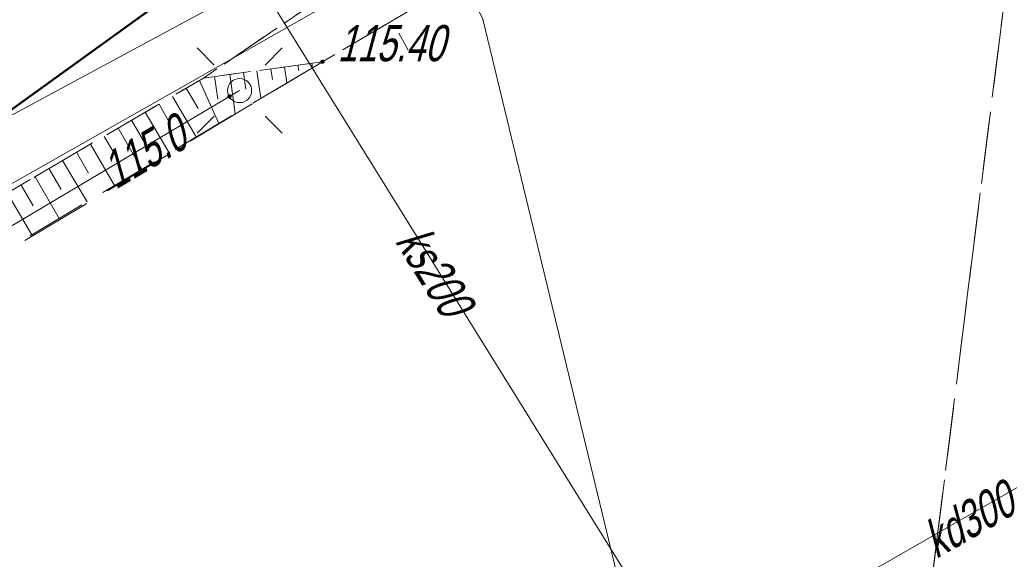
# Model space of a CAD drawing. Extents: x 7463256 to 7464485, y 5957341 to 5958260.
# Tile 239 of 256: x 7464244 to 7464264, y 5957934 to 5957945. Entities that reach past the tile are written whole.
import ezdxf

# ---------------------------------------------------------------- set-up
doc = ezdxf.new("R2010")
doc.units = 0
doc.header["$MEASUREMENT"] = 0
for name, pattern in [('1.5_0.5', [2, 1.5, -0.5]), ('218-500', [1, 0.5, -0.5]), ('l219_500', [0]), ('mz1.0_0.5', [1.5, 1, -0.5]), ('mz1.25_0.5', [1.75, 1.25, -0.5])]:
    doc.linetypes.add(name, pattern=pattern)
doc.layers.get('0').update_dxf_attribs({"color": 2, "linetype": 'CONTINUOUS', "lineweight": 5})
for name, color, linetype in [('000 Inne (niezydentyfikowane)', 7, 'CONTINUOUS'), ('218-Granica użytku', 7, 'CONTINUOUS'), ('219-Linia granicy', 7, 'CONTINUOUS'), ('chodnik (powierzchnia)', 7, 'CONTINUOUS'), ('latarnia na słupie lub maszcie (punkt)', 7, 'CONTINUOUS'), ('plac (powierzchnia)', 7, 'CONTINUOUS'), ('przewód elektroenergetyczny (linia)', 7, 'CONTINUOUS'), ('przewód gazowy (linia)', 7, 'CONTINUOUS'), ('przewód kanalizacyjny (linia)', 7, 'CONTINUOUS'), ('przewód kanalizacyjny (linia)-Atr1', 7, 'CONTINUOUS'), ('przewód telekomunikacyjny (linia)', 7, 'CONTINUOUS'), ('punkt o określonej wysokości (sieć elektroenergetyczna)', 7, 'CONTINUOUS'), ('punkt o określonej wysokości (sieć elektroenergetyczna)-Atr2', 7, 'CONTINUOUS'), ('punkt wysokościowy sztuczny', 7, 'CONTINUOUS'), ('punkt wysokościowy sztuczny-Atr2', 7, 'CONTINUOUS'), ('skarpa nieumocniona (powierzchnia)', 7, 'CONTINUOUS'), ('słup (punkt)', 7, 'CONTINUOUS'), ('trawnik (powierzchnia)', 7, 'CONTINUOUS')]:
    doc.layers.add(name, color=color, linetype=linetype)
doc.layers.add('___PROJLSN', color=1, linetype='CONTINUOUS', lineweight=100)
doc.styles.get("Standard").update_dxf_attribs({"font": 'txt', "width": 0.75})

# ---------------------------------------------------------------- blocks, each defined once
blk = doc.blocks.new('PW01')
at = {"linetype": 'Continuous', "lineweight": 13}
h = blk.add_hatch(color=0, dxfattribs=at)
edge = h.paths.add_edge_path()
edge.add_arc((0, 0), 0.045, 0, 360)
blk = doc.blocks.new('SM04')
at = {"color": 0, "linetype": 'Continuous', "lineweight": 13}
blk.add_circle((0, 0), 0.25, dxfattribs=at)
blk = doc.blocks.new('SM011')
at = {"color": 0, "linetype": 'Continuous', "lineweight": 13}
for p, q in [((-0.53, 0.531), (-0.883, 0.884)), ((0.531, 0.531), (0.884, 0.884)), ((-0.53, -0.53), (-0.883, -0.883)), ((0.531, -0.53), (0.884, -0.883))]:
    blk.add_line(p, q, dxfattribs=at)
blk = doc.blocks.new('PW02')
at = {"linetype": 'Continuous', "lineweight": 13}
h = blk.add_hatch(color=0, dxfattribs=at)
edge = h.paths.add_edge_path()
edge.add_arc((0, 0), 0.045, 0, 360)

msp = doc.modelspace()

# ---------------------------------------------------------------- linework, layer by layer
at = {"layer": '000 Inne (niezydentyfikowane)', "color": 7, "linetype": 'Continuous', "lineweight": 13}
for p, q in [((7464249.37, 5957944.06), (7464249.39, 5957943.95)), ((7464249.66, 5957944.1), (7464249.67, 5957944)), ((7464247.96, 5957943.87), (7464248.07, 5957943.05)), ((7464248.24, 5957943.9), (7464248.29, 5957943.56)), ((7464248.52, 5957943.94), (7464248.6, 5957943.37)), ((7464248.81, 5957943.98), (7464248.84, 5957943.76)), ((7464249.09, 5957944.02), (7464249.14, 5957943.69)), ((7464247.33, 5957943.74), (7464247.73, 5957942.85)), ((7464247.64, 5957943.82), (7464247.71, 5957943.35)), ((7464247.05, 5957943.58), (7464247.3, 5957943.16)), ((7464246.49, 5957943.25), (7464246.73, 5957942.83)), ((7464246.77, 5957943.41), (7464247.26, 5957942.57)), ((7464246.2, 5957943.08), (7464246.7, 5957942.24)), ((7464245.92, 5957942.92), (7464246.17, 5957942.49)), ((7464245.64, 5957942.75), (7464246.13, 5957941.9)), ((7464245.07, 5957942.42), (7464245.57, 5957941.56)), ((7464245.35, 5957942.58), (7464245.6, 5957942.16)), ((7464244.78, 5957942.25), (7464245.03, 5957941.82)), ((7464244.49, 5957942.08), (7464245, 5957941.22)), ((7464244.21, 5957941.91), (7464244.46, 5957941.48)), ((7464243.92, 5957941.74), (7464244.42, 5957940.88)), ((7464243.34, 5957941.41), (7464243.85, 5957940.54)), ((7464243.63, 5957941.57), (7464243.88, 5957941.14))]:
    msp.add_line(p, q, dxfattribs=at)
at = {"layer": '218-Granica użytku', "color": 3, "linetype": '218-500', "lineweight": 18, "flags": 128}
msp.add_lwpolyline([(7464215.33, 5957922.85), (7464248.48, 5957946.79)], dxfattribs=at)
at = {"layer": '219-Linia granicy', "color": 3, "linetype": 'l219_500', "lineweight": 50, "flags": 128}
msp.add_lwpolyline([(7464248.48, 5957946.79), (7464215.33, 5957922.85)], dxfattribs=at)
at = {"layer": '___PROJLSN', "linetype": 'Continuous', "lineweight": 0}
msp.add_line((7464251.458, 5957944.72), (7464251.656, 5957944.372), dxfattribs=at)
at = {"layer": 'chodnik (powierzchnia)', "color": 7, "linetype": 'mz1.0_0.5', "lineweight": 18, "flags": 128}
for points in [[(7464294.106, 5957928.378), (7464293.31, 5957932.18), (7464291.64, 5957942.35), (7464290.62, 5957949.86), (7464290.26, 5957952.77), (7464289.76, 5957954.42), (7464288.79, 5957956.15), (7464286.64, 5957958.86), (7464285.42, 5957960.15), (7464284.08, 5957960.82), (7464282.44, 5957961.24), (7464281.14, 5957961.2), (7464280.15, 5957961.2), (7464279.07, 5957961.11), (7464277.63, 5957960.7), (7464264.52, 5957954.61), (7464264.18, 5957946.72), (7464255.04, 5957947.17), (7464255.09, 5957949.01), (7464247.41, 5957943.79), (7464214.75, 5957924.65), (7464208.21, 5957920.72), (7464179.52, 5957903.95), (7464178.3, 5957906.23), (7464177.92, 5957907.77), (7464183.95, 5957911.31), (7464186.42, 5957913.9), (7464226.37, 5957937.55), (7464226.22, 5957937.81), (7464241.73, 5957946.9), (7464242.03, 5957946.4), (7464275.86, 5957965.57), (7464275.55, 5957966.1), (7464279.68, 5957966.6), (7464282.67, 5957966.24), (7464286.48, 5957964.87), (7464288.7, 5957963.43), (7464291.04, 5957961.16), (7464292.71, 5957958.8), (7464293.61, 5957956.95), (7464294.07, 5957955.56), (7464295.17, 5957946.64), (7464295.41, 5957944.67), (7464296.35, 5957938.67), (7464297.39, 5957932.65), (7464297.119, 5957930.05)], [(7464259.482, 5957909.158), (7464264.18, 5957946.72), (7464268.26, 5957939.96)]]:
    msp.add_lwpolyline(points, dxfattribs=at)
at = {"layer": 'plac (powierzchnia)', "color": 7, "linetype": '1.5_0.5', "lineweight": 18, "flags": 128}
msp.add_lwpolyline([(7464186.8, 5957892.56), (7464180.19, 5957902.77), (7464183.75, 5957904.86), (7464207.63, 5957919.01), (7464228.65, 5957931.46), (7464242.05, 5957939.42), (7464249.88, 5957944.13), (7464255.04, 5957947.17), (7464264.18, 5957946.72), (7464259.482, 5957909.158)], dxfattribs=at)
at = {"layer": 'przewód elektroenergetyczny (linia)', "color": 1, "linetype": 'Continuous', "lineweight": 18, "flags": 128}
msp.add_lwpolyline([(7464185.498, 5957868.089), (7464173.01, 5957888.82), (7464169.75, 5957894.94), (7464169.37, 5957896.58), (7464181.41, 5957903.82), (7464215.3, 5957924), (7464248.16, 5957943.53)], dxfattribs=at)
at = {"layer": 'przewód gazowy (linia)', "color": 40, "linetype": 'Continuous', "lineweight": 18, "flags": 128}
for points in [[(7464192.31, 5957914.71), (7464213.72, 5957926.68), (7464228.84, 5957934.99), (7464232.32, 5957936.99), (7464233.54, 5957937.69), (7464263.96, 5957954.1), (7464292.82, 5957959.1), (7464307.28, 5957962.62), (7464303.44, 5957979.98), (7464298.26, 5958002.65), (7464297.26, 5958010.7), (7464296.85, 5958017.86), (7464295.91, 5958029.56), (7464295.28, 5958045.77), (7464294.96, 5958053.34), (7464294.85, 5958064.85)], [(7464198.79, 5957915.88), (7464206.81, 5957920.64), (7464221.93, 5957929.41), (7464232.32, 5957935.3), (7464233.47, 5957935.95), (7464259.27, 5957950.59), (7464269.31, 5957953.24)]]:
    msp.add_lwpolyline(points, dxfattribs=at)
at = {"layer": 'przewód kanalizacyjny (linia)', "color": 34, "linetype": 'Continuous', "lineweight": 18, "flags": 128}
for points in [[(7464269.944, 5957914.966), (7464259.88, 5957927.54), (7464244.02, 5957953.11)], [(7464293.52, 5957952.73), (7464277.59, 5957942.93), (7464252.59, 5957928.59)]]:
    msp.add_lwpolyline(points, dxfattribs=at)
at = {"layer": 'przewód telekomunikacyjny (linia)', "color": 30, "linetype": 'Continuous', "lineweight": 18, "flags": 128}
msp.add_lwpolyline([(7464261.576, 5957910.321), (7464253.2, 5957945.01), (7464249.87, 5957951.74), (7464249.67, 5957952.19)], dxfattribs=at)
at = {"layer": 'skarpa nieumocniona (powierzchnia)', "color": 7, "linetype": 'mz1.25_0.5', "lineweight": 18, "flags": 128}
msp.add_lwpolyline([(7464247.9, 5957942.95), (7464237.08, 5957936.51), (7464234.67, 5957935.08), (7464232.26, 5957933.65), (7464221.43, 5957927.2), (7464219.03, 5957925.77), (7464208.16, 5957919.33), (7464203.34, 5957916.47), (7464200.93, 5957915.05), (7464192.49, 5957910.06), (7464190.09, 5957908.63), (7464185.27, 5957905.78), (7464184.06, 5957905.07), (7464182.86, 5957904.35), (7464181.65, 5957903.64), (7464180.45, 5957902.93), (7464179.76, 5957903.56), (7464214.75, 5957924.65), (7464247.41, 5957943.79), (7464249.88, 5957944.13)], close=True, dxfattribs=at)
at = {"layer": 'trawnik (powierzchnia)', "color": 7, "linetype": 'mz1.0_0.5', "lineweight": 18, "flags": 128}
msp.add_lwpolyline([(7464255.04, 5957947.17), (7464249.88, 5957944.13), (7464247.41, 5957943.79), (7464255.09, 5957949.01)], close=True, dxfattribs=at)

# ---------------------------------------------------------------- block references
at = {"layer": 'latarnia na słupie lub maszcie (punkt)', "color": 7, "linetype": 'Continuous', "lineweight": 18}
msp.add_blockref('SM011', (7464248.16, 5957943.53), dxfattribs=at)
at = {"layer": 'punkt o określonej wysokości (sieć elektroenergetyczna)', "color": 1, "linetype": 'Continuous', "lineweight": 13, "rotation": 30.725}
msp.add_blockref('PW01', (7464247.95, 5957943.41), dxfattribs=at)
at = {"layer": 'punkt wysokościowy sztuczny', "color": 7, "linetype": 'Continuous', "lineweight": 13}
msp.add_blockref('PW02', (7464249.88, 5957944.13), dxfattribs=at)
at = {"layer": 'słup (punkt)', "color": 7, "linetype": 'Continuous', "lineweight": 18}
msp.add_blockref('SM04', (7464248.16, 5957943.53), dxfattribs=at)

# ---------------------------------------------------------------- texts
at = {"layer": 'przewód kanalizacyjny (linia)-Atr1', "color": 34, "oblique": 15, "width": 0.72}
for s, rotation, p in [('ks200', 301.81, (7464251.37, 5957940.41)), ('kd300', 29.84, (7464262.6, 5957933.81))]:
    msp.add_text(s, height=0.75, rotation=rotation, dxfattribs=at).set_placement(p)
at = {"layer": 'punkt o określonej wysokości (sieć elektroenergetyczna)-Atr2', "color": 1, "oblique": 15, "width": 0.72}
msp.add_text('115.0', height=0.75, rotation=30.72, dxfattribs=at).set_placement((7464245.59, 5957941.47))
at = {"layer": 'punkt wysokościowy sztuczny-Atr2', "color": 7, "oblique": 15, "width": 0.72}
msp.add_text('115.40', height=0.75, dxfattribs=at).set_placement((7464250.19, 5957944.14))

doc.saveas('drawing.dxf')
